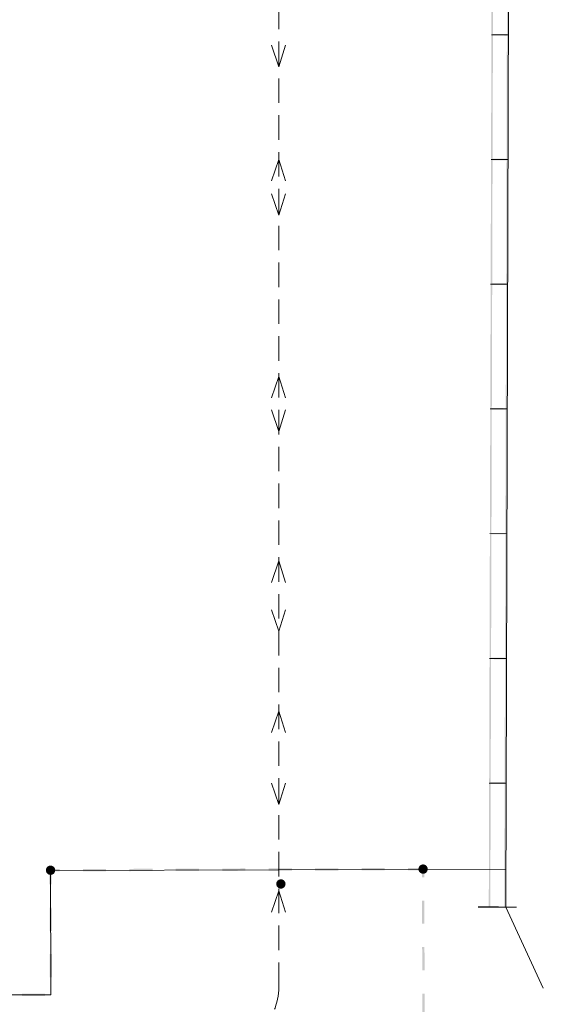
# Model space of a CAD drawing. Header units: millimetres. Extents: x 0 to 594, y 0 to 420.
# Tile 16 of 21: x 290 to 375, y 148 to 308. Entities that reach past the tile are written whole.
import ezdxf

# ---------------------------------------------------------------- set-up
doc = ezdxf.new("R2010")
doc.units = ezdxf.units.MM
for name, pattern in [('K5LT32769', [0]), ('K5LT_DASHED', [6, 4, -2]), ('K5LT_THIN', [0])]:
    doc.linetypes.add(name, pattern=pattern)
doc.layers.add('Системный слой', color=7, linetype='Continuous')
doc.layers.add('съемка', color=7, linetype='Continuous')

# ---------------------------------------------------------------- blocks, each defined once
blk = doc.blocks.new('U98')
at = {"layer": 'Системный слой', "linetype": 'K5LT_THIN', "lineweight": 18}
for q in [(331.11, 163.05), (333.39, 163.05)]:
    blk.add_line((332.28, 166.55), q, dxfattribs=at)
blk = doc.blocks.new('U99')
at = {"layer": 'Системный слой', "linetype": 'K5LT_THIN', "lineweight": 18}
for q in [(331.11, 192.3), (333.39, 192.3)]:
    blk.add_line((332.28, 195.8), q, dxfattribs=at)
blk = doc.blocks.new('U100')
at = {"layer": 'Системный слой', "linetype": 'K5LT_THIN', "lineweight": 18}
for q in [(331.11, 216.78), (333.39, 216.78)]:
    blk.add_line((332.28, 220.28), q, dxfattribs=at)
blk = doc.blocks.new('U101')
at = {"layer": 'Системный слой', "linetype": 'K5LT_THIN', "lineweight": 18}
for q in [(331.11, 246.83), (333.39, 246.83)]:
    blk.add_line((332.28, 250.33), q, dxfattribs=at)
blk = doc.blocks.new('U102')
at = {"layer": 'Системный слой', "linetype": 'K5LT_THIN', "lineweight": 18}
for q in [(331.11, 282.18), (333.39, 282.18)]:
    blk.add_line((332.28, 285.68), q, dxfattribs=at)
blk = doc.blocks.new('U130')
at = {"layer": 'Системный слой', "linetype": 'K5LT_THIN', "lineweight": 18}
for q in [(331.11, 184.09), (333.39, 184.09)]:
    blk.add_line((332.28, 180.59), q, dxfattribs=at)
blk = doc.blocks.new('U131')
at = {"layer": 'Системный слой', "linetype": 'K5LT_THIN', "lineweight": 18}
for q in [(331.11, 212.33), (333.39, 212.33)]:
    blk.add_line((332.28, 208.83), q, dxfattribs=at)
blk = doc.blocks.new('U132')
at = {"layer": 'Системный слой', "linetype": 'K5LT_THIN', "lineweight": 18}
for q in [(331.11, 244.87), (333.39, 244.87)]:
    blk.add_line((332.28, 241.37), q, dxfattribs=at)
blk = doc.blocks.new('U133')
at = {"layer": 'Системный слой', "linetype": 'K5LT_THIN', "lineweight": 18}
for q in [(331.11, 280.08), (333.39, 280.08)]:
    blk.add_line((332.28, 276.58), q, dxfattribs=at)
blk = doc.blocks.new('U134')
at = {"layer": 'Системный слой', "linetype": 'K5LT_THIN', "lineweight": 18}
for q in [(331.11, 304.29), (333.39, 304.29)]:
    blk.add_line((332.28, 300.78), q, dxfattribs=at)
blk = doc.blocks.new('U164')
at = {"layer": 'съемка'}
blk.add_hatch(color=256, dxfattribs=at).paths.add_polyline_path([(295.83, 169.86), (295.83, 169.94), (295.82, 170.01), (295.8, 170.09), (295.78, 170.16), (295.75, 170.23), (295.71, 170.3), (295.66, 170.36), (295.61, 170.42), (295.55, 170.47), (295.49, 170.52), (295.42, 170.56), (295.35, 170.59), (295.27, 170.61), (295.2, 170.63), (295.12, 170.64), (295.04, 170.64), (294.97, 170.63), (294.89, 170.62), (294.81, 170.6), (294.74, 170.57), (294.67, 170.53), (294.61, 170.48), (294.55, 170.43), (294.5, 170.38), (294.45, 170.31), (294.41, 170.25), (294.38, 170.18), (294.35, 170.11), (294.33, 170.03), (294.32, 169.95), (294.32, 169.91), (294.32, 169.83), (294.33, 169.75), (294.34, 169.68), (294.37, 169.6), (294.4, 169.53), (294.44, 169.47), (294.49, 169.4), (294.54, 169.35), (294.6, 169.29), (294.66, 169.25), (294.73, 169.21), (294.8, 169.18), (294.87, 169.15), (294.95, 169.14), (295.03, 169.13), (295.1, 169.13), (295.18, 169.13), (295.26, 169.15), (295.33, 169.17), (295.4, 169.2), (295.47, 169.24), (295.54, 169.28), (295.6, 169.34), (295.65, 169.39), (295.7, 169.45), (295.74, 169.52), (295.77, 169.59), (295.8, 169.66), (295.82, 169.74), (295.83, 169.82)])
blk = doc.blocks.new('U165')
at = {"layer": 'съемка'}
blk.add_hatch(color=256, dxfattribs=at).paths.add_polyline_path([(356.56, 170.05), (356.56, 170.13), (356.55, 170.2), (356.54, 170.28), (356.51, 170.35), (356.48, 170.42), (356.44, 170.49), (356.39, 170.55), (356.34, 170.61), (356.28, 170.66), (356.22, 170.71), (356.15, 170.75), (356.08, 170.78), (356.01, 170.8), (355.93, 170.82), (355.85, 170.83), (355.78, 170.83), (355.7, 170.82), (355.62, 170.81), (355.55, 170.79), (355.48, 170.75), (355.41, 170.72), (355.34, 170.67), (355.29, 170.62), (355.23, 170.57), (355.18, 170.5), (355.14, 170.44), (355.11, 170.37), (355.08, 170.29), (355.06, 170.22), (355.05, 170.14), (355.05, 170.1), (355.05, 170.02), (355.06, 169.94), (355.08, 169.87), (355.1, 169.79), (355.14, 169.72), (355.18, 169.66), (355.22, 169.59), (355.27, 169.54), (355.33, 169.48), (355.4, 169.44), (355.46, 169.4), (355.53, 169.37), (355.61, 169.34), (355.68, 169.33), (355.76, 169.32), (355.84, 169.32), (355.92, 169.32), (355.99, 169.34), (356.07, 169.36), (356.14, 169.39), (356.21, 169.43), (356.27, 169.47), (356.33, 169.52), (356.38, 169.58), (356.43, 169.64), (356.47, 169.71), (356.51, 169.78), (356.53, 169.85), (356.55, 169.93), (356.56, 170)])
blk = doc.blocks.new('U168')
at = {"layer": 'съемка'}
blk.add_hatch(color=256, dxfattribs=at).paths.add_polyline_path([(333.38, 167.62), (333.38, 167.7), (333.37, 167.78), (333.35, 167.85), (333.33, 167.93), (333.3, 168), (333.26, 168.06), (333.21, 168.13), (333.16, 168.18), (333.1, 168.24), (333.04, 168.28), (332.97, 168.32), (332.9, 168.35), (332.83, 168.38), (332.75, 168.39), (332.67, 168.4), (332.59, 168.4), (332.52, 168.4), (332.44, 168.38), (332.37, 168.36), (332.29, 168.33), (332.23, 168.29), (332.16, 168.25), (332.1, 168.2), (332.05, 168.14), (332, 168.08), (331.96, 168.01), (331.93, 167.94), (331.9, 167.87), (331.88, 167.79), (331.87, 167.72), (331.87, 167.67), (331.87, 167.59), (331.88, 167.52), (331.9, 167.44), (331.92, 167.37), (331.95, 167.3), (331.99, 167.23), (332.04, 167.17), (332.09, 167.11), (332.15, 167.06), (332.21, 167.01), (332.28, 166.97), (332.35, 166.94), (332.42, 166.92), (332.5, 166.9), (332.58, 166.89), (332.66, 166.89), (332.73, 166.9), (332.81, 166.91), (332.88, 166.94), (332.96, 166.97), (333.02, 167), (333.09, 167.05), (333.15, 167.1), (333.2, 167.15), (333.25, 167.22), (333.29, 167.28), (333.32, 167.35), (333.35, 167.43), (333.37, 167.5), (333.38, 167.58)])
blk = doc.blocks.new('U190')
at = {"layer": 'съемка', "linetype": 'K5LT32769', "const_width": 0.2}
blk.add_lwpolyline([(364.75, 163.89), (371.06, 163.87)], dxfattribs=at)

msp = doc.modelspace()

# ---------------------------------------------------------------- hatches: boundary and pattern name
at = {"layer": 'съемка'}
for points in [[(367.198989, 306.129745), (367.215068, 311.468854), (367.23672, 318.67821), (367.259339, 326.198176), (369.53126, 326.191344), (369.508642, 318.671425), (369.486989, 311.462019), (369.470907, 306.12291), (369.723339, 306.122157), (369.739368, 311.461267), (369.76107, 318.670622), (369.784039, 326.316755), (369.657824, 326.317156), (369.658225, 326.443371), (367.133876, 326.45096), (367.133524, 326.324743), (367.007312, 326.325145), (366.98434, 318.679012), (366.962641, 311.469657), (366.946608, 306.130497)], [(366.946206, 306.004282), (366.923237, 298.358149), (366.901535, 291.148794), (366.885504, 285.809633), (367.137883, 285.808882), (367.153967, 291.148041), (367.175618, 298.357397), (367.198236, 305.877313), (369.470154, 305.870481), (369.447536, 298.350562), (369.425885, 291.141206), (369.409804, 285.802047), (369.662233, 285.801294), (369.678266, 291.140454), (369.699968, 298.349809), (369.722937, 305.995942), (369.59672, 305.996293), (369.597122, 306.122508), (367.072772, 306.130096), (367.072422, 306.00393)], [(366.885104, 285.683469), (366.862135, 278.037336), (366.840433, 270.827984), (366.824403, 265.488821), (367.076832, 265.488068), (367.092861, 270.827178), (367.114513, 278.036534), (367.137132, 285.556503), (369.409052, 285.549668), (369.386435, 278.029749), (369.364783, 270.820396), (369.348702, 265.481234), (369.601131, 265.480481), (369.617211, 270.81959), (369.638863, 278.028946), (369.661831, 285.675079), (369.535669, 285.675479), (369.53602, 285.801695), (367.011721, 285.809282), (367.011319, 285.683067)], [(366.824001, 265.362608), (366.801032, 257.716473), (366.77933, 250.507121), (366.763299, 245.167957), (367.015729, 245.167204), (367.031759, 250.506368), (367.053461, 257.71572), (367.076028, 265.23564), (369.347949, 265.228805), (369.325332, 257.708886), (369.30368, 250.499532), (369.287649, 245.160369), (369.540028, 245.159618), (369.556109, 250.498779), (369.577761, 257.708133), (369.60078, 265.354264), (369.474565, 265.354666), (369.474917, 265.480832), (366.950618, 265.488419), (366.950215, 265.362257)], [(366.762899, 245.041795), (366.739928, 237.395663), (366.718228, 230.186308), (366.702195, 224.847147), (366.954627, 224.846391), (366.970658, 230.185555), (366.99236, 237.394907), (367.014927, 244.914827), (369.286843, 244.907941), (369.264278, 237.388074), (369.242578, 230.17872), (369.226545, 224.839559), (369.478926, 224.838805), (369.495006, 230.177916), (369.516658, 237.38727), (369.539679, 245.033454), (369.41346, 245.033755), (369.413813, 245.160019), (366.889514, 245.167606), (366.88911, 245.041343)], [(366.701793, 224.720932), (366.678825, 217.074799), (366.657173, 209.865443), (366.641094, 204.526334), (366.893521, 204.525528), (366.909554, 209.864692), (366.931254, 217.074046), (366.953871, 224.593962), (369.225741, 224.587129), (369.203175, 217.067211), (369.181472, 209.857856), (369.165443, 204.518746), (369.417821, 204.517942), (369.433904, 209.857103), (369.455554, 217.06646), (369.478575, 224.712591), (369.35236, 224.712992), (369.35271, 224.839156), (366.82841, 224.846743), (366.82801, 224.720581)], [(366.640742, 204.400118), (366.617723, 196.753987), (366.596071, 189.54463), (366.57999, 184.205471), (366.83242, 184.204718), (366.84845, 189.543879), (366.870152, 196.753234), (366.89277, 204.273149), (369.16469, 204.266314), (369.142073, 196.746398), (369.120371, 189.537044), (369.10434, 184.197883), (369.35677, 184.19713), (369.3728, 189.536291), (369.394452, 196.745647), (369.417471, 204.391778), (369.291257, 204.392129), (369.291659, 204.518344), (366.767309, 204.525933), (366.766907, 204.399717)], [(366.579639, 184.079254), (366.55662, 176.433123), (366.534968, 169.223767), (366.518886, 163.884658), (366.771316, 163.883855), (366.787397, 169.223014), (366.809049, 176.43237), (366.831666, 183.952286), (369.103587, 183.945453), (369.08097, 176.425535), (369.059267, 169.21618), (369.043238, 163.87707), (369.295666, 163.876266), (369.311697, 169.215427), (369.333399, 176.424782), (369.356368, 184.070915), (369.230153, 184.071316), (369.230553, 184.197481), (366.706204, 184.20512), (366.705853, 184.078903)], [(296.559034, 170.077802), (295.073003, 170.073187), (294.8837, 170.072602), (294.884284, 169.883249), (294.89146, 167.582764), (295.270116, 167.583933), (295.263527, 169.695114), (296.560204, 169.699197)], [(304.132013, 170.101435), (300.3455, 170.089643), (300.346668, 169.710987), (304.133185, 169.722826)], [(311.704994, 170.125065), (307.918479, 170.113276), (307.919647, 169.73462), (311.706162, 169.746409)], [(319.277973, 170.148697), (315.491458, 170.136908), (315.492677, 169.758251), (319.279141, 169.770041)], [(326.850952, 170.17233), (323.064437, 170.160541), (323.065655, 169.781883), (326.85212, 169.793674)], [(334.42393, 170.195962), (330.637415, 170.184173), (330.638637, 169.805516), (334.425099, 169.817306)], [(341.996909, 170.219595), (338.210447, 170.207804), (338.211616, 169.829148), (341.998078, 169.840939)], [(349.569888, 170.243227), (345.783426, 170.231437), (345.784594, 169.852781), (349.571056, 169.864571)], [(355.996822, 170.073951), (355.996239, 170.263305), (355.806884, 170.262671), (353.356405, 170.255069), (353.357573, 169.876413), (355.618749, 169.88343), (355.622358, 168.736797), (356.001014, 168.737966)], [(295.28196, 163.797469), (294.903302, 163.79625), (294.915093, 160.009785), (295.293749, 160.010954)], [(356.012804, 164.951504), (355.634148, 164.950335), (355.64599, 161.163818), (356.024594, 161.164938)], [(356.036437, 157.378525), (355.657781, 157.377354), (355.669623, 153.59084), (356.048228, 153.59201)], [(295.305592, 156.22449), (294.926935, 156.223271), (294.938725, 152.436807), (295.317381, 152.437975)], [(294.189377, 149.791005), (290.402904, 149.801795), (290.401801, 149.423113), (294.188321, 149.412322)], [(356.060069, 149.805543), (355.681412, 149.804325), (355.693255, 146.017861), (356.071861, 146.019031)]]:
    msp.add_hatch(color=256, dxfattribs=at).paths.add_polyline_path(points)

# ---------------------------------------------------------------- linework, layer by layer
at = {"layer": 'Системный слой', "linetype": 'K5LT_THIN', "lineweight": 18}
for p, q in [((369.295666, 163.877322), (369.842534, 345.771987)), ((369.722937, 305.996997), (366.946206, 306.005346)), ((369.661831, 285.676134), (366.885104, 285.684482)), ((369.60078, 265.35532), (366.824001, 265.363668)), ((369.539679, 245.034509), (366.762899, 245.042858)), ((369.478575, 224.713646), (366.701793, 224.721995)), ((369.417471, 204.392833), (366.640742, 204.401182)), ((369.356368, 184.07197), (366.579639, 184.080318)), ((295.080562, 169.860714), (369.295666, 170.075007)), ((295.112693, 149.577742), (295.080562, 169.860714)), ((369.043238, 163.878126), (366.518886, 163.885715)), ((369.295666, 163.877322), (375.411127, 150.659047)), ((242.067454, 149.709825), (295.112693, 149.577742))]:
    msp.add_line(p, q, dxfattribs=at)
at = {"layer": 'Системный слой', "linetype": 'K5LT_DASHED', "lineweight": 18}
msp.add_line((332.277984, 150.879464), (332.277984, 321.915523), dxfattribs=at)
msp.add_arc((322.277984, 150.879464), 10, 270, 0, dxfattribs=at)

# ---------------------------------------------------------------- block references
at = {"layer": 'Системный слой'}
for name in ['U134', 'U102', 'U133', 'U101', 'U132', 'U100', 'U131', 'U99', 'U130', 'U98']:
    msp.add_blockref(name, (0, 0), dxfattribs=at)
at = {"layer": 'съемка'}
for name in ['U164', 'U165', 'U168', 'U190']:
    msp.add_blockref(name, (0, 0), dxfattribs=at)

doc.saveas('drawing.dxf')
